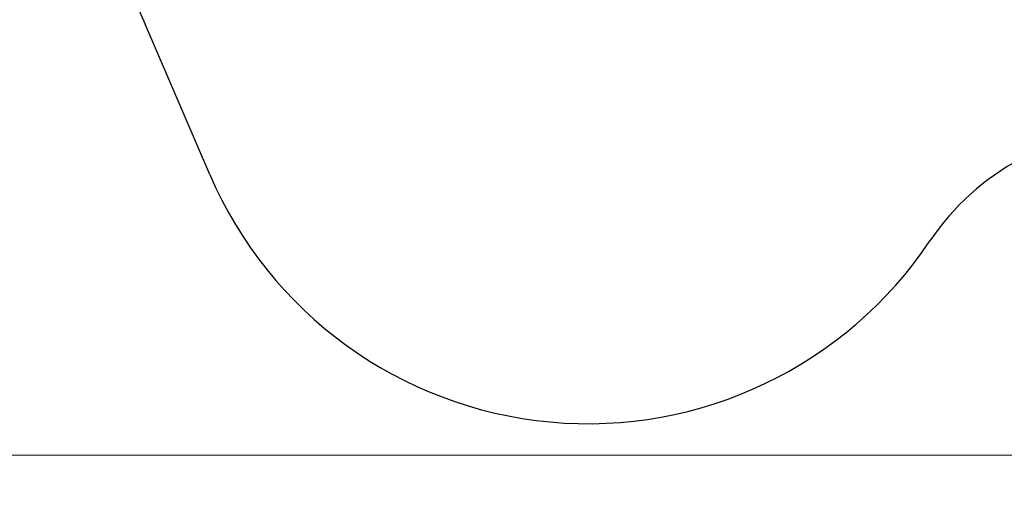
# Model space of a CAD drawing. Header units: millimetres. Extents: x 0 to 6535399, y 0 to 6021678.
# Tile 46 of 59: x 6532992.274 to 6532994.068, y 6021291.124 to 6021292.019. Entities that reach past the tile are written whole.
import ezdxf

# ---------------------------------------------------------------- set-up
doc = ezdxf.new("R2010")
doc.units = ezdxf.units.MM
doc.layers.add('Default', color=7, linetype='Continuous')
doc.layers.add('PZT', color=7, linetype='Continuous', lineweight=5)
doc.layers.add('PZT_plac zabaw', color=7, linetype='Continuous', lineweight=15)

# ---------------------------------------------------------------- blocks, each defined once
blk = doc.blocks.new('ZM6')
at = {"layer": 'Default', "color": 7, "linetype": 'Continuous'}
blk.add_line((-3130.7, -3102.1), (-3366.5, -2554.9), dxfattribs=at)
for centre, radius, start, end in [((-279.1, -1224.2), 3361.9, 182.0469, 203.317), ((253.1, -3852.7), 915.1, 90, 146.1748), ((-1753.2, -2508.4), 1500, 203.317, 326.1748)]:
    blk.add_arc(centre, radius, start, end, dxfattribs=at)

msp = doc.modelspace()

# ---------------------------------------------------------------- linework, layer by layer
at = {"layer": 'PZT', "color": 7, "lineweight": 20}
for points in [[(6532990.5233, 6021291.2264), (6532998.5233, 6021291.2264), (6532998.5233, 6021295.2264), (6532990.5233, 6021295.2264)], [(6532990.5233, 6021287.2264), (6532998.5233, 6021287.2264), (6532998.5233, 6021291.2264), (6532990.5233, 6021291.2264)]]:
    msp.add_lwpolyline(points, close=True, dxfattribs=at)

# ---------------------------------------------------------------- block references
at = {"layer": 'PZT_plac zabaw', "color": 7, "xscale": 0.0005, "yscale": 0.0005, "zscale": 0.0005}
msp.add_blockref('ZM6', (6532994.1859, 6021293.288), dxfattribs=at)

doc.saveas('drawing.dxf')
